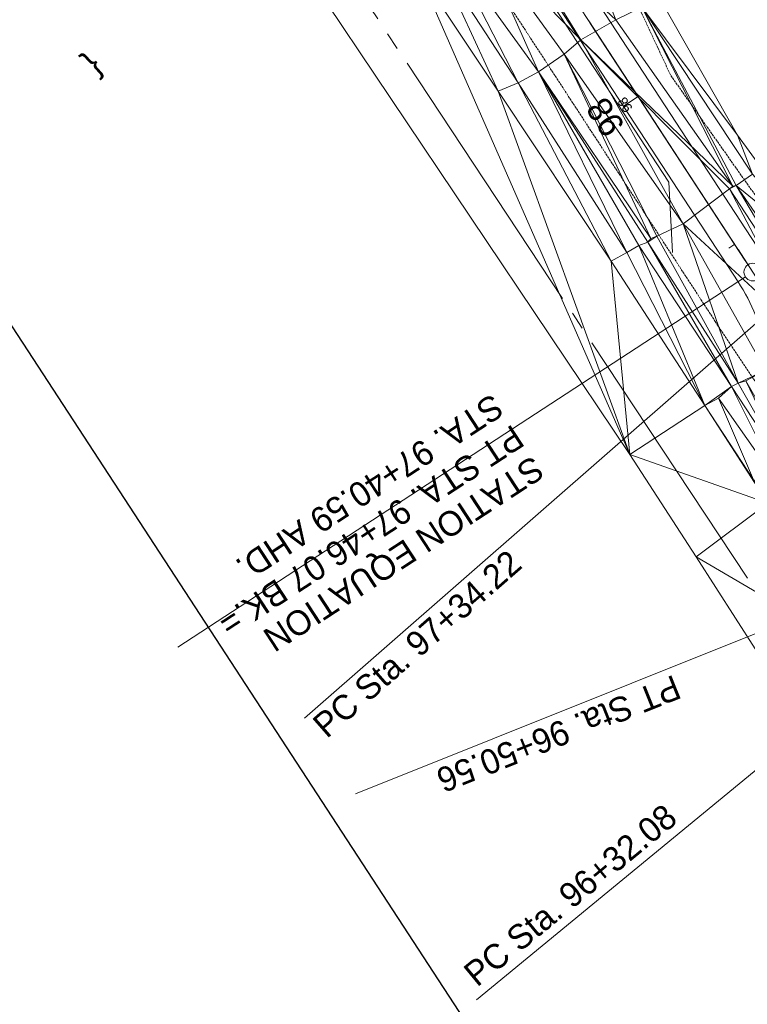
# Model space of a CAD drawing. Extents: x 2399984 to 2508823, y 556481 to 592637.
# Tile 9 of 158: x 2440046 to 2440252, y 560361 to 560640. Entities that reach past the tile are written whole.
import ezdxf
from ezdxf.enums import TextEntityAlignment as Align

# ---------------------------------------------------------------- set-up
doc = ezdxf.new("R2010")
doc.units = 0
doc.header["$MEASUREMENT"] = 0
for name, pattern in [('cl20', [100, 5, -5, 80, -5, 5]), ('cl50', [100, 7.5, -7.5, 70, -7.5, 7.5]), ('constlimit', [0.85, 0.65, -0.1, -0.1]), ('fencepr', [1, 0.925, 0.075])]:
    doc.linetypes.add(name, pattern=pattern)
for name, color, linetype, lineweight in [('DT_X_Triangles', 91, 'Continuous', 0), ('DV_X_Text', 7, 'Continuous', 0), ('GE_P_CL_20', 7, 'cl20', 13), ('GE_P_CL_50', 7, 'cl50', 13), ('PV_P_Bikeway', 193, 'Continuous', 13), ('RD_P_Fence', 230, 'fencepr', 13), ('RW_P_Const_Limits', 120, 'constlimit', 0), ('RW_X_CL_20', 6, 'cl20', 0)]:
    doc.layers.add(name, color=color, linetype=linetype, lineweight=lineweight)
doc.layers.add('GK_Visualization', color=30, linetype='Continuous', lineweight=13, plot=False)
doc.layers.add('SC_Scratch1', color=7, linetype='Continuous', lineweight=0, plot=False)
doc.styles.add('Slanted-Normal LS 0.50', font='font31.shx', dxfattribs={"height": 0.14})
doc.styles.add('Style-font31', font='font31.shx')

# ---------------------------------------------------------------- blocks, each defined once
blk = doc.blocks.new('SURVPN-CROSS_87')
at = {"layer": 'GK_Visualization', "color": 30, "linetype": 'Continuous', "lineweight": 0}
for p, q in [((0.07, 0), (-0.07, 0)), ((0, 0.07), (0, -0.07))]:
    blk.add_line(p, q, dxfattribs=at)

msp = doc.modelspace()

# ---------------------------------------------------------------- linework, layer by layer
at = {"layer": 'GE_P_CL_20'}
msp.add_line((2440256.67, 560563.59), (2440052.79, 560875.88), dxfattribs=at)
at = {"layer": 'GE_P_CL_20', "linetype": 'Continuous'}
for p, q in [((2440220.94, 560618.31), (2440219.27, 560617.22)), ((2440248.28, 560576.45), (2440246.6, 560575.35))]:
    msp.add_line(p, q, dxfattribs=at)
at = {"layer": 'GE_P_CL_50'}
msp.add_line((2440253.42, 560568.57), (2440111.61, 560785.78), dxfattribs=at)
at = {"layer": 'GE_P_CL_50', "linetype": 'Continuous'}
for p, q in [((2440220.94, 560618.31), (2440216.76, 560615.58)), ((2440251.33, 560567.2), (2440090.52, 560462.21)), ((2440258.88, 560558.07), (2440126.42, 560442.13)), ((2440140.8, 560420.67), (2440289.98, 560480.4)), ((2440175.1, 560362.26), (2440299.36, 560464.57))]:
    msp.add_line(p, q, dxfattribs=at)
msp.add_circle((2440253.42, 560568.57), 2.5, dxfattribs=at)
at = {"layer": 'GK_Visualization', "color": 1, "flags": 128}
msp.add_lwpolyline([(2440256.67, 560563.59), (2440052.79, 560875.88), (2439998.77, 560958.61), (2439948.97, 561015.66), (2439921.63, 561057.53), (2439867.39, 561173.03), (2439128.77, 562304.38), (2439075.88, 562386.31), (2439021.22, 562470.05), (2439021.22, 562470.05)], dxfattribs=at)
at = {"layer": 'PV_P_Bikeway'}
for p, q in [((2440257.61, 560571.3), (2440115.91, 560788.34)), ((2440249.23, 560565.83), (2440107.31, 560783.22))]:
    msp.add_line(p, q, dxfattribs=at)
msp.add_arc((2440203.18, 560535.77), 55, 21.8219, 33.1391, dxfattribs=at)
at = {"layer": 'RD_P_Fence'}
for p, q in [((2440229.59, 560594.1), (2440106.45, 560782.71)), ((2440230.68, 560574.13), (2440229.59, 560594.1))]:
    msp.add_line(p, q, dxfattribs=at)
at = {"layer": 'RW_P_Const_Limits'}
msp.add_line((2440242.8, 560554.53), (2440263.26, 560523.85), dxfattribs=at)
at = {"layer": 'RW_P_Const_Limits', "flags": 128}
for points in [[(2440258.09, 560584.57), (2440258.8, 560583.7), (2440230.14, 560624.35), (2440208.81, 560670.1), (2440181.35, 560711.89), (2440154.27, 560753.92), (2440128.1, 560796.55), (2440128.1, 560796.55)], [(2440242.8, 560554.53), (2440182.55, 560646.99), (2440176.19, 560648.81)]]:
    msp.add_lwpolyline(points, dxfattribs=at)
at = {"layer": 'RW_X_CL_20'}
msp.add_line((2440362.14, 560314.92), (2439330.9, 561875.89), dxfattribs=at)
at = {"layer": 'SC_Scratch1', "color": 4, "lineweight": 30}
msp.add_line((2440280.16, 560190.66), (2439521.11, 561353.31), dxfattribs=at)

# ---------------------------------------------------------------- block references
at = {"layer": 'GK_Visualization', "color": 30, "linetype": 'Continuous', "lineweight": 0}
msp.add_blockref('SURVPN-CROSS_87', (2440203.18, 560535.77), dxfattribs=at)

# ---------------------------------------------------------------- texts
at = {"layer": 'DV_X_Text', "style": 'Slanted-Normal LS 0.50'}
msp.add_text('}', height=7, rotation=42.5704, dxfattribs=at).set_placement((2440065.87, 560627.96), align=Align.MIDDLE_CENTER)
at = {"layer": 'GE_P_CL_20', "linetype": 'Continuous', "style": 'Style-font31'}
msp.add_text('98', height=2.8, rotation=123.1391, dxfattribs=at).set_placement((2440218.38, 560616.75), align=Align.CENTER)
at = {"layer": 'GE_P_CL_50', "linetype": 'Continuous', "style": 'Style-font31'}
msp.add_text('98', height=7, rotation=123.1391, dxfattribs=at).set_placement((2440214.54, 560614.4), align=Align.CENTER)
for s, rotation, p in [('PC Sta. 97+34.22', 41.1947, (2440132.69, 560436.17)), ('PT Sta. 96+50.56', 201.8219, (2440231.06, 560454.53)), ('PC Sta. 96+32.08', 39.4657, (2440175.28, 560365.71))]:
    msp.add_text(s, height=7, rotation=rotation, dxfattribs=at).set_placement(p)
at = {"layer": 'GE_P_CL_50', "linetype": 'Continuous', "insert": (2440173.86, 560543.25), "char_height": 7, "attachment_point": 7, "rotation": 213.1391, "line_spacing_factor": 0.9, "style": 'Style-font31'}
msp.add_mtext('STATION EQUATION\\PPT STA. 97+46.07 BK.=\\PSTA. 97+40.59 AHD.\\P\\P', dxfattribs=at)

# ---------------------------------------------------------------- meshes
at = {"layer": 'DT_X_Triangles'}
mesh = msp.add_polyface(dxfattribs=at)
corners = [(2440060.51, 560752.44), (2440158.43, 560654.24), (2440218.54, 560516.86), (2440132.77, 560693.47), (2440137.13, 560695.49), (2440143.83, 560699.77), (2440167.35, 560660.42), (2440163.81, 560657.73), (2440154.1, 560705.85), (2440175.2, 560664.51), (2440182.73, 560669.88), (2440181.3, 560619.82), (2440186.94, 560622.2), (2440192.69, 560625.36), (2440172.52, 560717), (2440202.15, 560677.97), (2440199.04, 560679.12), (2440204.66, 560634.36), (2440199.94, 560630.37), (2440213.3, 560571.69), (2440214.57, 560640.08), (2440217.7, 560574.12), (2440224.52, 560578.1), (2440223.63, 560577.06), (2440221.16, 560576.11), (2440222.02, 560643.64), (2440233.68, 560582.28), (2440226.18, 560578.71), (2440228.01, 560644.45), (2440247.78, 560592.88), (2440246.81, 560592.17), (2440249.05, 560607.42), (2440253.36, 560596.33), (2440248.73, 560593.09)]
mesh.append_faces([[corners[k] for k in face] for face in [(0, 1, 2), (3, 4, 1), (4, 5, 6), (4, 6, 7), (4, 7, 1), (5, 8, 9), (5, 9, 6), (8, 10, 9), (1, 7, 11), (1, 11, 2), (7, 6, 12), (7, 12, 11), (6, 9, 13), (6, 13, 12), (14, 15, 16), (14, 16, 10), (9, 10, 17), (9, 17, 18), (9, 18, 13), (11, 12, 19), (10, 16, 20), (10, 20, 17), (12, 13, 21), (13, 18, 22), (13, 22, 23), (13, 23, 24), (13, 24, 21), (16, 15, 25), (16, 25, 20), (18, 17, 26), (18, 26, 27), (18, 27, 22), (15, 28, 25), (17, 20, 29), (17, 29, 30), (17, 30, 26), (20, 25, 29), (25, 28, 31), (25, 31, 32), (25, 32, 33), (25, 33, 29), (30, 29, 33)]])
mesh = msp.add_polyface(dxfattribs=at)
corners = [(2440181.3, 560619.82), (2440213.3, 560571.69), (2440218.54, 560516.86), (2440186.94, 560622.2), (2440217.7, 560574.12), (2440239.78, 560530.77), (2440221.16, 560576.11), (2440223.63, 560577.06), (2440247.37, 560536.18), (2440224.52, 560578.1), (2440226.18, 560578.71), (2440249.27, 560537.05), (2440233.68, 560582.28), (2440246.81, 560592.17), (2440269.29, 560549.4), (2440256.97, 560540.77), (2440243.73, 560532.84), (2440253.58, 560509.67), (2440262.21, 560506.48), (2440248.73, 560593.09), (2440272.83, 560552.39), (2440265.43, 560508.67), (2440253.36, 560596.33), (2440275.25, 560571.51), (2440275.15, 560554.83), (2440249.05, 560607.42), (2440251.46, 560537.7), (2440268.56, 560508.11), (2440277, 560516.02), (2440274.56, 560513.41), (2440273.52, 560508.16), (2440281.28, 560539.81), (2440289.89, 560530.83), (2440283.02, 560517.87), (2440281, 560558.02), (2440293.85, 560540.43)]
mesh.append_faces([[corners[k] for k in face] for face in [(0, 1, 2), (3, 4, 1), (1, 4, 5), (1, 5, 2), (4, 6, 5), (6, 7, 8), (6, 8, 5), (7, 9, 10), (7, 10, 11), (7, 11, 8), (10, 12, 11), (12, 13, 14), (12, 14, 15), (12, 15, 11), (5, 8, 16), (5, 16, 17), (16, 8, 18), (13, 19, 20), (13, 20, 14), (8, 11, 21), (8, 21, 18), (19, 22, 23), (19, 23, 24), (19, 24, 20), (25, 23, 22), (11, 15, 26), (11, 26, 21), (26, 27, 21), (26, 15, 27), (15, 14, 28), (15, 28, 29), (15, 29, 30), (15, 30, 27), (14, 20, 31), (14, 31, 32), (14, 32, 33), (14, 33, 28), (20, 24, 31), (24, 23, 34), (24, 34, 35), (24, 32, 31), (23, 35, 34)]])
mesh = msp.add_polyface(dxfattribs=at)
corners = [(2440218.54, 560516.86), (2440239.78, 560530.77), (2440257.67, 560503.03), (2440237.36, 560487.85), (2440287.56, 560458.5), (2440265.28, 560444.43), (2440253.58, 560509.67), (2440243.73, 560532.84), (2440262.21, 560506.48), (2440264.61, 560505.33), (2440272.64, 560487.32), (2440280.82, 560469.1), (2440265.43, 560508.67), (2440268.62, 560507.79), (2440267.93, 560504.57), (2440275.63, 560500.99), (2440268.56, 560508.11), (2440273.52, 560508.16), (2440269.38, 560507.58), (2440281.77, 560493.49), (2440288.23, 560484.84), (2440284.53, 560476.97), (2440274.56, 560513.41), (2440278.48, 560509.98), (2440278.89, 560507.18), (2440277, 560516.02), (2440279.16, 560499.97), (2440283.02, 560517.87), (2440286.93, 560514.54), (2440289.41, 560510.12), (2440285.11, 560499.72), (2440282.72, 560499.62), (2440286, 560470.15)]
mesh.append_faces([[corners[k] for k in face] for face in [(0, 1, 2), (0, 2, 3), (3, 2, 4), (3, 4, 5), (1, 6, 2), (7, 8, 6), (6, 8, 9), (6, 9, 2), (2, 9, 10), (2, 10, 11), (2, 11, 4), (8, 12, 9), (9, 13, 14), (9, 14, 15), (9, 15, 10), (9, 12, 13), (12, 16, 13), (14, 13, 15), (16, 17, 18), (16, 18, 13), (13, 18, 15), (18, 17, 15), (10, 15, 19), (10, 19, 20), (10, 20, 21), (10, 21, 11), (17, 22, 23), (17, 23, 24), (17, 24, 15), (22, 25, 23), (15, 24, 26), (15, 26, 19), (25, 27, 23), (23, 27, 28), (23, 29, 24), (24, 29, 30), (24, 30, 31), (24, 31, 26), (26, 31, 19), (11, 21, 32), (11, 32, 4), (19, 31, 30)]])

doc.saveas('drawing.dxf')
